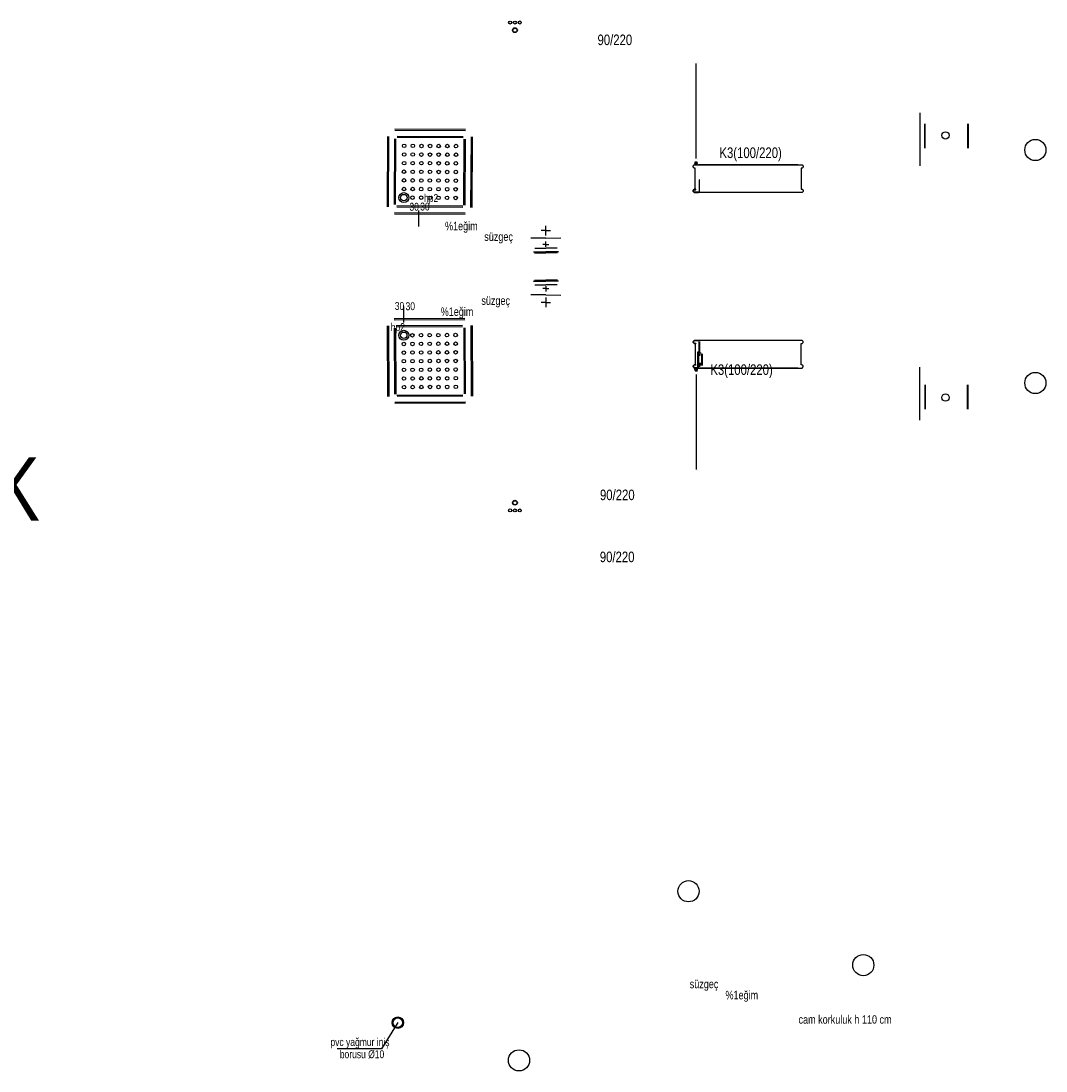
# Model space of a CAD drawing. Header units: centimetres. Extents: x 0 to 13234, y -30 to 2970.
# Tile 3 of 29: x 1160 to 1644, y 1161 to 1657. Entities that reach past the tile are written whole.
import ezdxf
from ezdxf.enums import TextEntityAlignment as Align

# ---------------------------------------------------------------- set-up
doc = ezdxf.new("R2010")
doc.units = ezdxf.units.CM
doc.layers.add('ASN-ANTET', color=4, linetype='Continuous')
doc.layers.add('ASN-MIMARI', color=8, linetype='Continuous')

msp = doc.modelspace()

# ---------------------------------------------------------------- linework, layer by layer
at = {"layer": 'ASN-MIMARI'}
for p, q in [((1478.75, 1591.97), (1478.75, 1636.85)), ((1479.4, 1637.25), (1479.4, 1637.2)), ((1584.36, 1613.57), (1584.36, 1588.57)), ((1586.58, 1596.97), (1586.58, 1608.35)), ((1586.88, 1596.97), (1586.88, 1608.35)), ((1606.83, 1608.35), (1606.83, 1596.97)), ((1607.13, 1608.35), (1607.13, 1596.97)), ((1332.94, 1569.13), (1333.12, 1602.48)), ((1333.5, 1569.12), (1333.68, 1602.48)), ((1369.83, 1605.63), (1336.47, 1605.8)), ((1369.83, 1605.07), (1336.47, 1605.25)), ((1368.7, 1601.74), (1337.56, 1601.9)), ((1368.7, 1602.3), (1337.57, 1602.46)), ((1372.42, 1568.92), (1372.59, 1602.28)), ((1372.97, 1568.91), (1373.15, 1602.27)), ((1336.28, 1570.22), (1336.45, 1601.35)), ((1336.84, 1570.22), (1337.01, 1601.35)), ((1369.09, 1570.05), (1369.25, 1601.18)), ((1369.64, 1570.04), (1369.81, 1601.18)), ((1479.4, 1591.57), (1479.4, 1591.62)), ((1477.3, 1588.47), (1477.8, 1588.97)), ((1477.3, 1587.97), (1477.3, 1588.47)), ((1477.8, 1587.47), (1477.3, 1587.97)), ((1477.8, 1588.97), (1528.78, 1588.97)), ((1478.29, 1587.47), (1477.8, 1587.47)), ((1479.45, 1589.77), (1477.85, 1589.77)), ((1478.29, 1577.47), (1478.29, 1587.47)), ((1478.37, 1589.24), (1478.37, 1588.97)), ((1478.4, 1590.32), (1478.4, 1590.62)), ((1478.65, 1588.97), (1478.65, 1590.57)), ((1478.92, 1589.24), (1478.92, 1588.97)), ((1478.96, 1590.28), (1478.96, 1590.62)), ((1526.78, 1588.97), (1479.8, 1588.97)), ((1528.29, 1587.47), (1528.29, 1577.47)), ((1528.78, 1587.47), (1528.29, 1587.47)), ((1528.78, 1588.97), (1529.28, 1588.47)), ((1529.28, 1587.97), (1528.78, 1587.47)), ((1529.28, 1588.47), (1529.28, 1587.97)), ((1480.3, 1582), (1480.1, 1582)), ((1480.1, 1582), (1480.1, 1576.47)), ((1480.3, 1576.47), (1480.3, 1582)), ((1477.3, 1576.97), (1477.8, 1577.47)), ((1477.3, 1576.97), (1477.3, 1576.47)), ((1477.3, 1576.47), (1477.3, 1576.97)), ((1477.5, 1576.97), (1477.5, 1576.47)), ((1477.5, 1576.47), (1477.5, 1576.97)), ((1478.48, 1577.47), (1477.8, 1577.47)), ((1477.8, 1577.47), (1478.29, 1577.47)), ((1477.8, 1577.27), (1478.48, 1577.27)), ((1478.48, 1577.27), (1478.48, 1577.47)), ((1528.29, 1577.47), (1528.78, 1577.47)), ((1528.78, 1577.47), (1529.28, 1576.97)), ((1529.28, 1576.97), (1529.28, 1576.47)), ((1477.8, 1575.97), (1477.3, 1576.47)), ((1479.8, 1576.17), (1477.8, 1576.17)), ((1477.8, 1575.97), (1479.8, 1575.97)), ((1528.78, 1575.97), (1477.8, 1575.97)), ((1529.28, 1576.47), (1528.78, 1575.97)), ((1368.53, 1569.49), (1337.39, 1569.66)), ((1368.53, 1568.94), (1337.39, 1569.1)), ((1347.63, 1567.49), (1347.61, 1559.98)), ((1369.62, 1566.15), (1336.26, 1566.33)), ((1369.62, 1565.59), (1336.26, 1565.77)), ((1407.75, 1557.97), (1405.53, 1557.96)), ((1407.76, 1555.71), (1407.74, 1560.28)), ((1407.75, 1557.97), (1409.97, 1557.98)), ((1407.77, 1554.47), (1400.71, 1554.43)), ((1407.77, 1554.47), (1414.83, 1554.51)), ((1407.79, 1550.25), (1407.77, 1552.8)), ((1401.85, 1547.94), (1407.8, 1547.97)), ((1402.05, 1547.94), (1402.05, 1547.79)), ((1402.4, 1547.44), (1407.8, 1547.47)), ((1402.54, 1549.69), (1407.79, 1549.72)), ((1407.78, 1551.47), (1406.38, 1551.46)), ((1407.78, 1551.47), (1409.18, 1551.48)), ((1413.04, 1549.75), (1407.79, 1549.72)), ((1413.75, 1548), (1407.8, 1547.97)), ((1413.2, 1547.5), (1407.8, 1547.47)), ((1413.55, 1548), (1413.55, 1547.85)), ((1401.85, 1534.12), (1407.8, 1534.09)), ((1402.05, 1534.12), (1402.05, 1534.27)), ((1402.4, 1534.62), (1407.8, 1534.59)), ((1402.54, 1532.36), (1407.79, 1532.34)), ((1413.04, 1532.31), (1407.79, 1532.34)), ((1413.2, 1534.56), (1407.8, 1534.59)), ((1413.75, 1534.06), (1407.8, 1534.09)), ((1413.55, 1534.06), (1413.55, 1534.21)), ((1407.77, 1527.59), (1400.71, 1527.62)), ((1407.78, 1530.59), (1406.38, 1530.6)), ((1407.79, 1531.81), (1407.77, 1529.26)), ((1407.77, 1527.59), (1414.83, 1527.55)), ((1407.78, 1530.59), (1409.18, 1530.58)), ((1340.74, 1514.57), (1340.72, 1522.08)), ((1407.75, 1524.09), (1405.53, 1524.1)), ((1407.76, 1526.35), (1407.74, 1521.78)), ((1407.75, 1524.09), (1409.97, 1524.08)), ((1332.87, 1512.93), (1333.05, 1479.57)), ((1333.43, 1512.94), (1333.6, 1479.58)), ((1369.55, 1516.46), (1336.19, 1516.29)), ((1369.55, 1515.91), (1336.19, 1515.73)), ((1368.46, 1513.12), (1337.32, 1512.96)), ((1368.46, 1512.57), (1337.32, 1512.4)), ((1372.35, 1513.14), (1372.52, 1479.78)), ((1372.9, 1513.15), (1373.08, 1479.79)), ((1336.21, 1511.84), (1336.38, 1480.7)), ((1336.77, 1511.84), (1336.93, 1480.71)), ((1369.02, 1512.01), (1369.18, 1480.88)), ((1369.57, 1512.02), (1369.74, 1480.88)), ((1477.8, 1506.09), (1477.3, 1505.59)), ((1477.3, 1505.09), (1477.3, 1505.59)), ((1477.3, 1505.59), (1477.3, 1505.09)), ((1477.3, 1505.09), (1477.8, 1504.59)), ((1477.5, 1505.09), (1477.5, 1505.59)), ((1477.5, 1505.59), (1477.5, 1505.09)), ((1477.8, 1506.09), (1479.8, 1506.09)), ((1528.78, 1506.09), (1477.8, 1506.09)), ((1479.8, 1505.89), (1477.8, 1505.89)), ((1477.8, 1504.79), (1478.48, 1504.79)), ((1478.48, 1504.59), (1477.8, 1504.59)), ((1477.8, 1504.59), (1478.29, 1504.59)), ((1478.29, 1504.59), (1478.29, 1494.59)), ((1478.48, 1504.79), (1478.48, 1504.59)), ((1480.1, 1500.06), (1480.1, 1505.59)), ((1480.3, 1505.59), (1480.3, 1500.06)), ((1528.29, 1494.59), (1528.29, 1504.59)), ((1528.29, 1504.59), (1528.78, 1504.59)), ((1529.28, 1505.59), (1528.78, 1506.09)), ((1528.78, 1504.59), (1529.28, 1505.09)), ((1529.28, 1505.09), (1529.28, 1505.59)), ((1480.04, 1500.6), (1479.29, 1500.6)), ((1479.29, 1500.6), (1479.29, 1493.62)), ((1480.04, 1493.62), (1480.04, 1500.6)), ((1480.3, 1500.06), (1480.1, 1500.06)), ((1480.3, 1499), (1480.3, 1499.83)), ((1480.5, 1499), (1480.3, 1499)), ((1480.5, 1499.83), (1480.5, 1499)), ((1480.8, 1500.33), (1481.05, 1500.33)), ((1481.05, 1500.13), (1480.8, 1500.13)), ((1481.35, 1494.3), (1481.35, 1499.83)), ((1481.55, 1499.83), (1481.55, 1494.3)), ((1477.8, 1494.59), (1477.3, 1494.09)), ((1477.3, 1493.59), (1477.3, 1494.09)), ((1477.3, 1494.09), (1477.3, 1493.59)), ((1477.3, 1493.59), (1477.8, 1493.09)), ((1477.5, 1494.09), (1477.5, 1493.59)), ((1477.8, 1494.59), (1478.48, 1494.59)), ((1478.29, 1494.59), (1477.8, 1494.59)), ((1478.48, 1494.39), (1477.8, 1494.39)), ((1477.8, 1493.29), (1479.8, 1493.29)), ((1479.8, 1493.09), (1477.8, 1493.09)), ((1477.8, 1493.09), (1528.78, 1493.09)), ((1478.37, 1492.82), (1478.37, 1493.09)), ((1478.48, 1494.59), (1478.48, 1494.39)), ((1478.65, 1493.09), (1478.65, 1491.49)), ((1478.92, 1492.82), (1478.92, 1493.09)), ((1479.29, 1493.62), (1480.04, 1493.62)), ((1526.78, 1493.09), (1479.8, 1493.09)), ((1480.1, 1493.59), (1480.1, 1495.45)), ((1480.1, 1495.45), (1481.3, 1495.45)), ((1480.3, 1495.25), (1480.3, 1493.59)), ((1481.09, 1495.25), (1480.3, 1495.25)), ((1481.09, 1494.3), (1481.09, 1495.25)), ((1481.3, 1495.45), (1481.3, 1494.3)), ((1528.78, 1494.59), (1528.29, 1494.59)), ((1529.28, 1494.09), (1528.78, 1494.59)), ((1528.78, 1493.09), (1529.28, 1493.59)), ((1529.28, 1493.59), (1529.28, 1494.09)), ((1584.36, 1468.48), (1584.36, 1493.48)), ((1479.45, 1492.29), (1477.85, 1492.29)), ((1478.4, 1491.74), (1478.4, 1491.44)), ((1478.75, 1490.09), (1478.75, 1445.21)), ((1478.96, 1491.77), (1478.96, 1491.44)), ((1479.4, 1490.49), (1479.4, 1490.44)), ((1586.58, 1485.09), (1586.58, 1473.71)), ((1586.88, 1485.09), (1586.88, 1473.71)), ((1606.83, 1473.71), (1606.83, 1485.09)), ((1607.13, 1473.71), (1607.13, 1485.09)), ((1368.63, 1480.32), (1337.49, 1480.15)), ((1368.63, 1479.76), (1337.5, 1479.6)), ((1369.76, 1476.99), (1336.4, 1476.81)), ((1369.76, 1476.43), (1336.4, 1476.26)), ((1479.4, 1444.81), (1479.4, 1444.86)), ((1337.87, 1183.98), (1330.23, 1171.56)), ((1330.23, 1171.56), (1309.29, 1171.56))]:
    msp.add_line(p, q, dxfattribs=at)
for centre, radius in [((1390.91, 1656.19), 0.713), ((1393.16, 1656.21), 0.713), ((1395.46, 1656.23), 0.713), ((1393.16, 1652.58), 1.15), ((1393.16, 1652.58), 0.969), ((1596.44, 1602.93), 1.73), ((1340.88, 1598), 0.834), ((1344.95, 1597.97), 0.834), ((1349.03, 1597.95), 0.834), ((1353.11, 1597.93), 0.834), ((1357.18, 1597.91), 0.834), ((1361.26, 1597.89), 0.834), ((1365.33, 1597.87), 0.834), ((1638.85, 1596.03), 5), ((1340.86, 1593.92), 0.834), ((1344.93, 1593.9), 0.834), ((1349.01, 1593.87), 0.834), ((1353.08, 1593.85), 0.834), ((1357.16, 1593.83), 0.834), ((1361.23, 1593.81), 0.834), ((1365.31, 1593.79), 0.834), ((1340.81, 1585.76), 0.834), ((1340.84, 1589.84), 0.834), ((1344.89, 1585.74), 0.834), ((1344.91, 1589.82), 0.834), ((1348.97, 1585.72), 0.834), ((1348.99, 1589.8), 0.834), ((1353.04, 1585.7), 0.834), ((1353.06, 1589.78), 0.834), ((1357.12, 1585.68), 0.834), ((1357.14, 1589.75), 0.834), ((1361.21, 1589.73), 0.834), ((1365.29, 1589.71), 0.834), ((1478.65, 1589.77), 0.6), ((1478.65, 1589.77), 0.4), ((1340.79, 1581.69), 0.834), ((1344.87, 1581.66), 0.834), ((1348.94, 1581.64), 0.834), ((1353.02, 1581.62), 0.834), ((1357.09, 1581.6), 0.834), ((1361.17, 1581.58), 0.834), ((1361.19, 1585.66), 0.834), ((1365.25, 1581.56), 0.834), ((1365.27, 1585.63), 0.834), ((1340.77, 1577.61), 0.834), ((1344.85, 1577.59), 0.834), ((1348.92, 1577.57), 0.834), ((1353, 1577.54), 0.834), ((1357.07, 1577.52), 0.834), ((1361.15, 1577.5), 0.834), ((1365.22, 1577.48), 0.834), ((1340.75, 1573.53), 2.36), ((1340.75, 1573.53), 1.53), ((1344.83, 1573.51), 0.834), ((1348.9, 1573.49), 0.834), ((1352.98, 1573.47), 0.834), ((1357.05, 1573.45), 0.834), ((1361.13, 1573.42), 0.834), ((1365.21, 1573.4), 0.834), ((1340.68, 1508.53), 2.36), ((1340.68, 1508.53), 1.53), ((1344.76, 1508.55), 0.834), ((1348.83, 1508.57), 0.834), ((1352.91, 1508.59), 0.834), ((1356.98, 1508.61), 0.834), ((1361.06, 1508.63), 0.834), ((1365.14, 1508.66), 0.834), ((1340.7, 1504.45), 0.834), ((1344.78, 1504.47), 0.834), ((1348.85, 1504.49), 0.834), ((1352.93, 1504.51), 0.834), ((1357, 1504.54), 0.834), ((1361.08, 1504.56), 0.834), ((1365.15, 1504.58), 0.834), ((1340.72, 1500.37), 0.834), ((1344.8, 1500.39), 0.834), ((1348.87, 1500.41), 0.834), ((1352.95, 1500.44), 0.834), ((1357.02, 1500.46), 0.834), ((1361.1, 1500.48), 0.834), ((1365.18, 1500.5), 0.834), ((1340.74, 1496.29), 0.834), ((1340.77, 1492.22), 0.834), ((1344.82, 1496.32), 0.834), ((1344.84, 1492.24), 0.834), ((1348.9, 1496.34), 0.834), ((1348.92, 1492.26), 0.834), ((1352.97, 1496.36), 0.834), ((1352.99, 1492.28), 0.834), ((1357.05, 1496.38), 0.834), ((1357.07, 1492.3), 0.834), ((1361.12, 1496.4), 0.834), ((1361.14, 1492.33), 0.834), ((1365.2, 1496.42), 0.834), ((1365.22, 1492.35), 0.834), ((1478.65, 1492.29), 0.6), ((1478.65, 1492.29), 0.4), ((1340.79, 1488.14), 0.834), ((1344.86, 1488.16), 0.834), ((1348.94, 1488.18), 0.834), ((1353.01, 1488.2), 0.834), ((1357.09, 1488.23), 0.834), ((1361.16, 1488.25), 0.834), ((1365.24, 1488.27), 0.834), ((1638.85, 1486.03), 5), ((1340.81, 1484.06), 0.834), ((1344.88, 1484.08), 0.834), ((1348.96, 1484.11), 0.834), ((1353.04, 1484.13), 0.834), ((1357.11, 1484.15), 0.834), ((1361.19, 1484.17), 0.834), ((1365.26, 1484.19), 0.834), ((1596.44, 1479.13), 1.73), ((1393.16, 1429.47), 1.15), ((1393.16, 1429.47), 0.969), ((1390.91, 1425.86), 0.713), ((1393.16, 1425.85), 0.713), ((1395.46, 1425.83), 0.713), ((1475.1, 1246.03), 5), ((1557.6, 1211.16), 5), ((1337.87, 1183.98), 2.7), ((1337.87, 1183.98), 2.25), ((1395.1, 1166.16), 5)]:
    msp.add_circle(centre, radius, dxfattribs=at)

# ---------------------------------------------------------------- texts
at = {"layer": 'ASN-ANTET', "width": 0.8}
msp.add_text('ROTAŞ MÜHENDİSLİK.PROJE.MÜŞAVİRLİK', height=30, dxfattribs=at).set_placement((510.86, 1450.96), align=Align.TOP_LEFT)
at = {"layer": 'ASN-MIMARI', "width": 0.8}
for s, height, p in [('90/220', 5, (1432.15, 1645.55)), ('K3(100/220)', 5, (1489.7, 1592.24)), ('hp2', 3.75, (1350.24, 1571.51)), ('30', 3.75, (1343.35, 1567.34)), ('30', 3.75, (1348.43, 1567.46)), ('%%%1eğim', 3.994, (1360.15, 1558.14)), ('süzgeç', 3.994, (1378.68, 1553.12)), ('süzgeç', 3.994, (1377.31, 1522.91)), ('30', 3.75, (1336.44, 1520.51)), ('30', 3.75, (1341.53, 1520.39)), ('%%%1eğim', 3.994, (1358.11, 1517.7)), ('hp2', 3.75, (1334.54, 1510.53)), ('K3(100/220)', 5, (1485.42, 1489.82)), ('90/220', 5, (1433.31, 1430.68)), ('90/220', 5, (1433.24, 1401.4)), ('süzgeç', 3.994, (1475.67, 1200.23)), ('%%%1eğim', 3.994, (1492.54, 1195.02)), ('cam korkuluk h 110 cm', 3.9936, (1527.04, 1183.49)), ('pvc yağmur iniş', 3.75, (1306.08, 1172.96)), ('borusu %%c10', 3.75, (1310.51, 1167.19))]:
    msp.add_text(s, height=height, dxfattribs=at).set_placement(p)

doc.saveas('drawing.dxf')
